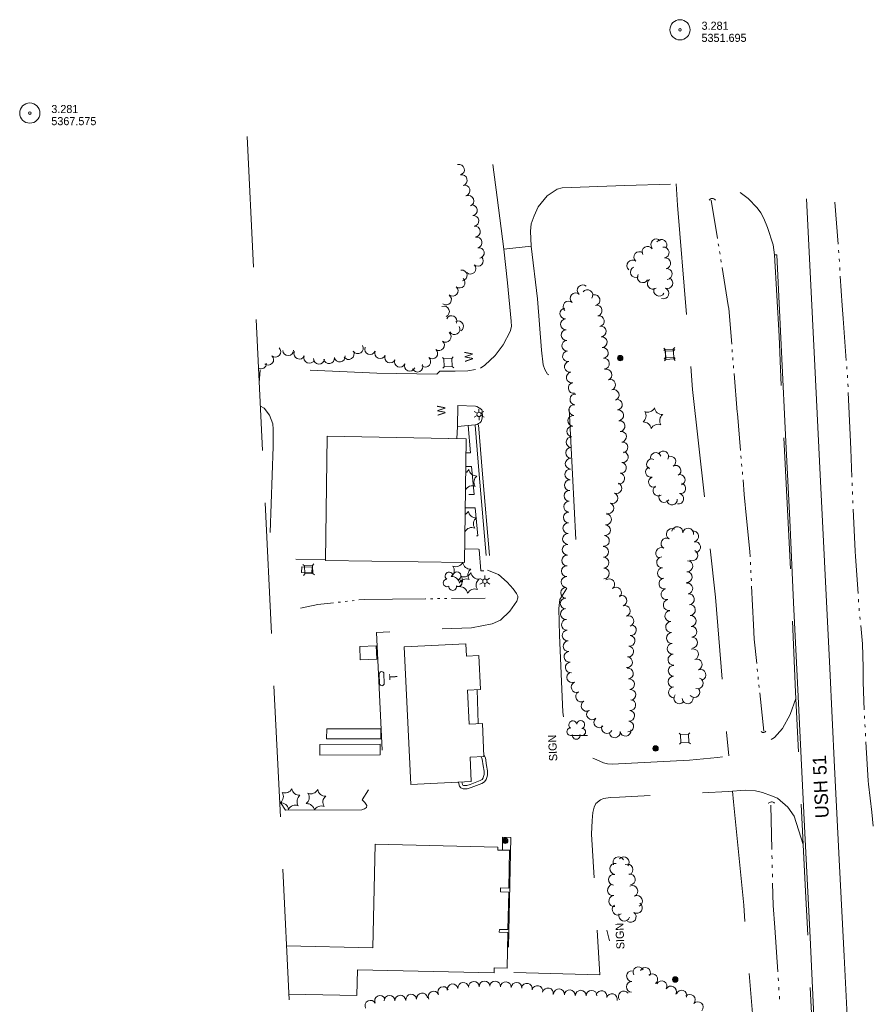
# Model space of a CAD drawing. Header units: feet. Extents: x 190882 to 192988, y 268925 to 270092.
# Tile 2 of 6: x 190882 to 191516, y 269361 to 270092. Entities that reach past the tile are written whole.
import ezdxf
from ezdxf.enums import TextEntityAlignment as Align

# ---------------------------------------------------------------- set-up
doc = ezdxf.new("R2010")
doc.units = ezdxf.units.FT
doc.header["$MEASUREMENT"] = 0
for name, pattern in [('DGN Style 3', [136.13208, 97.2372, -38.89488]), ('DGN Style 4', [155.676757, 77.78976, -38.89488, 0.097237, -38.89488]), ('DGN Style 5', [68.06604, 29.17116, -38.89488]), ('DGN Style 6', [184.945154, 0.097237, -38.89488, 68.06604, -38.89488, 0.097237, -38.89488])]:
    doc.linetypes.add(name, pattern=pattern)
for name, color, linetype, lineweight in [('E_BLD', 251, 'Continuous', 13), ('E_BLD_Name', 231, 'Continuous', 0), ('E_DWY', 3, 'DGN Style 3', 0), ('E_LAND_Vegetation', 20, 'Continuous', 0), ('E_MAP_Limits', 20, 'DGN Style 3', 0), ('E_MAP_PassPoints', 43, 'Continuous', 0), ('E_MISCPROP', 43, 'Continuous', 0), ('E_MISCPROP_HvyLine', 251, 'Continuous', 13), ('E_MISCPROP_Railing', 43, 'Continuous', 0), ('E_PATH_Sidewalk', 3, 'DGN Style 5', 0), ('E_RDWY', 43, 'Continuous', 13), ('E_RDWY_Gravel', 43, 'DGN Style 3', 13), ('E_RDWY_Name', 231, 'Continuous', 0), ('E_UTL_AboveGroundPipe', 43, 'DGN Style 4', 0), ('E_WTR', 251, 'DGN Style 6', 0)]:
    doc.layers.add(name, color=color, linetype=linetype, lineweight=lineweight)
doc.styles.add('Style-IGR_FONT_0', font='IGR_FONT_0.shx')

# ---------------------------------------------------------------- blocks, each defined once
blk = doc.blocks.new('PP')
at = {"layer": 'E_MAP_PassPoints', "color": 43, "linetype": 'Continuous', "lineweight": 0}
for radius in [7.5, 0.96]:
    blk.add_circle((0, 0), radius, dxfattribs=at)
blk = doc.blocks.new('PP_2')
at = {"layer": 'E_MAP_PassPoints', "color": 43, "linetype": 'Continuous', "lineweight": 0}
for radius in [7.5, 0.96]:
    blk.add_circle((0, 0), radius, dxfattribs=at)
blk = doc.blocks.new('PED')
at = {"layer": 'E_UTL_AboveGroundPipe', "color": 251, "linetype": 'Continuous', "lineweight": 13}
for p, q in [((-3.12, 2.9), (-4.17, 3.96)), ((2.88, 2.9), (3.94, 3.96)), ((-4.18, -4.16), (-3.12, -3.1)), ((3.95, -4.16), (2.88, -3.1))]:
    blk.add_line(p, q, dxfattribs=at)
at = {"layer": 'E_UTL_AboveGroundPipe', "color": 251, "linetype": 'Continuous', "lineweight": 13, "flags": 128}
blk.add_lwpolyline([(-3.12, -3.1), (2.88, -3.1), (2.88, 2.9), (-3.12, 2.9)], close=True, dxfattribs=at)
blk = doc.blocks.new('CULVRT')
at = {"layer": 'E_MISCPROP_Railing', "color": 43, "linetype": 'Continuous', "lineweight": 0}
blk.add_arc((2.36, 1.77), 2.94, 216.87907, 323.11863, dxfattribs=at)
blk = doc.blocks.new('CULVRT_1')
at = {"layer": 'E_MISCPROP_Railing', "color": 43, "linetype": 'Continuous', "lineweight": 0}
blk.add_arc((1.74, 1.3), 2.17, 216.87908, 323.11865, dxfattribs=at)
blk = doc.blocks.new('CULVRT_2')
at = {"layer": 'E_MISCPROP_Railing', "color": 43, "linetype": 'Continuous', "lineweight": 0}
blk.add_arc((2.3, 1.72), 2.87, 216.87963, 323.11919, dxfattribs=at)
blk = doc.blocks.new('POLE')
at = {"layer": 'E_MISCPROP', "color": 1, "linetype": 'Continuous', "lineweight": 0}
for centre, radius in [((-0.01, 0.02), 2.02), ((-0.01, 0.03), 1.52), ((0, -0.01), 1.01), ((0, 0), 0.502)]:
    blk.add_circle(centre, radius, dxfattribs=at)
blk = doc.blocks.new('SIGN_1')
at = {"layer": 'E_MISCPROP', "color": 1, "linetype": 'Continuous', "lineweight": 0, "style": 'Style-IGR_FONT_0'}
blk.add_text('SIGN', height=6, rotation=0.00011, dxfattribs=at).set_placement((-9.61, -0.01), align=Align.MIDDLE_LEFT)
blk = doc.blocks.new('SIGN')
at = {"layer": 'E_MISCPROP', "color": 1, "linetype": 'Continuous', "lineweight": 0, "style": 'Style-IGR_FONT_0'}
blk.add_text('SIGN', height=6, rotation=0.00011, dxfattribs=at).set_placement((-9.61, -0.01), align=Align.MIDDLE_LEFT)
blk = doc.blocks.new('LTP')
at = {"layer": 'E_MISCPROP', "color": 1, "linetype": 'Continuous', "lineweight": 0}
for p, q in [((-1.63, 0.07), (-4.24, 0.14)), ((-0.8, 1.43), (-2, 3.73)), ((0.9, 1.42), (2.27, 3.65)), ((-0.88, -1.42), (-2.24, -3.61)), ((0.76, -1.47), (2, -3.65)), ((1.64, -0.02), (4.16, -0.09))]:
    blk.add_line(p, q, dxfattribs=at)
blk.add_circle((0, 0), 1.64, dxfattribs=at)
blk = doc.blocks.new('POLE_1')
at = {"layer": 'E_MISCPROP', "color": 1, "linetype": 'Continuous', "lineweight": 0}
for centre, radius in [((-0.01, 0.02), 2.02), ((-0.01, 0.03), 1.52), ((0, -0.01), 1.01), ((0, 0), 0.502)]:
    blk.add_circle(centre, radius, dxfattribs=at)
blk = doc.blocks.new('PINEL_1')
at = {"layer": 'E_LAND_Vegetation', "color": 94, "linetype": 'Continuous', "lineweight": 0}
for centre, start, end in [((-8.14, 7.32), 275.21143, 0.97634), ((2.26, 10.71), 215.21143, 300.97634), ((-10.4, -3.39), 335.21143, 60.97634), ((10.41, 3.41), 155.21144, 240.97635), ((-2.25, -10.7), 35.21144, 120.97635), ((8.15, -7.3), 95.21144, 180.97635)]:
    blk.add_arc(centre, 5.72, start, end, dxfattribs=at)
blk = doc.blocks.new('PINEL_2')
at = {"layer": 'E_LAND_Vegetation', "color": 94, "linetype": 'Continuous', "lineweight": 0}
for centre, start, end in [((-8.14, 7.32), 275.21143, 0.97634), ((2.26, 10.71), 215.21143, 300.97634), ((-10.4, -3.39), 335.21143, 60.97634), ((10.41, 3.41), 155.21144, 240.97635), ((-2.25, -10.7), 35.21144, 120.97635), ((8.15, -7.3), 95.21144, 180.97635)]:
    blk.add_arc(centre, 5.72, start, end, dxfattribs=at)
blk = doc.blocks.new('TREE')
at = {"layer": 'E_LAND_Vegetation', "color": 94, "linetype": 'Continuous', "lineweight": 0}
for centre, radius, start, end in [((-4.47, 0.2), 2.78, 78.07167, 279.08272), ((-1.47, 4.28), 2.78, 1.39466, 209.16765), ((3.57, 2.42), 2.97, 278.42377, 139.65765), ((-2.01, -4.2), 2.61, 140.77982, 358.71243), ((3.46, -3.43), 2.97, 196.07459, 79.04786)]:
    blk.add_arc(centre, radius, start, end, dxfattribs=at)
blk = doc.blocks.new('TK5')
at = {"layer": 'E_BLD', "color": 230, "linetype": 'Continuous', "lineweight": 0}
for p, q in [((8.74, 1.85), (1.64, 1.85)), ((1.73, -1.64), (8.76, -1.65))]:
    blk.add_line(p, q, dxfattribs=at)
for centre, start, end in [((1.75, 0.11), 93.52442, 269.57174), ((8.73, 0.1), 270.70626, 89.95695)]:
    blk.add_arc(centre, 1.75, start, end, dxfattribs=at)
blk = doc.blocks.new('TA')
at = {"layer": 'E_BLD_Name', "color": 230, "linetype": 'Continuous', "lineweight": 0, "style": 'Style-IGR_FONT_0'}
blk.add_text('T', height=6, rotation=0.00011, dxfattribs=at).set_placement((-1.95, 0.22), align=Align.MIDDLE_LEFT)
blk = doc.blocks.new('PINEL_3')
at = {"layer": 'E_LAND_Vegetation', "color": 94, "linetype": 'Continuous', "lineweight": 0}
for centre, start, end in [((-8.14, 7.32), 275.21143, 0.97634), ((2.26, 10.71), 215.21143, 300.97634), ((-10.4, -3.39), 335.21143, 60.97634), ((10.41, 3.41), 155.21144, 240.97635), ((-2.25, -10.7), 35.21144, 120.97635), ((8.15, -7.3), 95.21144, 180.97635)]:
    blk.add_arc(centre, 5.72, start, end, dxfattribs=at)
blk = doc.blocks.new('TREE_1')
at = {"layer": 'E_LAND_Vegetation', "color": 94, "linetype": 'Continuous', "lineweight": 0}
for centre, radius, start, end in [((-4.47, 0.2), 2.78, 78.07167, 279.08272), ((-1.47, 4.28), 2.78, 1.39466, 209.16765), ((3.57, 2.42), 2.97, 278.42377, 139.65765), ((-2.01, -4.2), 2.61, 140.77982, 358.71242), ((3.46, -3.43), 2.97, 196.07459, 79.04785)]:
    blk.add_arc(centre, radius, start, end, dxfattribs=at)
blk = doc.blocks.new('WAL')
at = {"layer": 'E_MISCPROP_Railing', "color": 43, "linetype": 'Continuous', "lineweight": 0, "style": 'Style-IGR_FONT_0'}
blk.add_text('W', height=6, rotation=359.99994, dxfattribs=at).set_placement((-2.27, -0.34), align=Align.MIDDLE_LEFT)

msp = doc.modelspace()

# ---------------------------------------------------------------- linework, layer by layer
at = {"layer": 'E_DWY', "color": 2, "linetype": 'DGN Style 3', "lineweight": 0, "flags": 128}
for points in [[(191369.16, 269970.33), (191370.19, 269954.4), (191381.45, 269817.64), (191398.51, 269663.51), (191406.72, 269563.17), (191408.47, 269545.7)], [(191241.17, 269921.92), (191243.93, 269896.9), (191246.75, 269868.31), (191246.81, 269864.39), (191245.96, 269860.65), (191240.68, 269850.66), (191234.75, 269842.78), (191227.2, 269835.72), (191223.29, 269832.97), (191220.06, 269832.49)], [(191261.48, 269924.04), (191266.15, 269884.91), (191269.17, 269846.7), (191270.53, 269835.99), (191271.59, 269832.34), (191273.75, 269829.07), (191276.3, 269827.16), (191288.5, 269827.8), (191296.06, 269680.56), (191290, 269673.12), (191286.42, 269667.69), (191282.87, 269661.81), (191282.16, 269654.94), (191282.46, 269635.33), (191285.08, 269578.03), (191285.9, 269572.12), (191286.88, 269567.57), (191289.21, 269562.96), (191294.37, 269555.22), (191299.21, 269549.83), (191305.48, 269544.94), (191310.4, 269542.58), (191315.21, 269540.44), (191318.16, 269539.67), (191321.75, 269539.49), (191379.26, 269542.46), (191399.92, 269544.48), (191411.29, 269546.1), (191423.85, 269548.56), (191432.52, 269552.97), (191442.33, 269559.34), (191448.33, 269565.89), (191453.92, 269576.34), (191458.15, 269588.19)], [(191193.59, 269831.16), (191191.39, 269828.99), (191146.84, 269829.74), (191083.68, 269832.69), (191060.2, 269833.68), (191059.51, 269822.51)], [(191060.35, 269805.19), (191063.2, 269803.76), (191067.12, 269798.66), (191069.65, 269792.04), (191069.94, 269788.13), (191069.82, 269775.34), (191066.95, 269692.34), (191108.62, 269691.03)], [(191206.83, 269790.14), (191206.34, 269781.1)], [(191219.9, 269791.16), (191222.79, 269754.62), (191228.94, 269683.34)], [(191222.39, 269791.36), (191225.28, 269754.82), (191231.43, 269683.55)], [(191229.04, 269683.35), (191237.26, 269680.17), (191243.79, 269674.63), (191248.15, 269669.66), (191250.55, 269666.06), (191251.53, 269664.2), (191251.59, 269662.86), (191250.91, 269660.58), (191245.63, 269652.95), (191238.86, 269646.26), (191232.48, 269643.52), (191217.13, 269640.6), (191184.55, 269639.4), (191146.74, 269637.19), (191152.12, 269524.5), (191142.95, 269524.09), (191135.92, 269512.91), (191138.03, 269510.87), (191139.47, 269508.69), (191139.2, 269507.22), (191137.79, 269506.15), (191135.68, 269505.61), (191078.95, 269505.26), (191075.23, 269510.92), (191074.63, 269511.97)], [(191221.3, 269594.8), (191222.1, 269569.56)], [(191226.39, 269546.28), (191227.62, 269544.02), (191228.4, 269538.52), (191229.05, 269534.4), (191229.05, 269531.39), (191228.61, 269529.49), (191227.98, 269527.99), (191226.87, 269526.31), (191224.79, 269524.99), (191216.87, 269522), (191213.94, 269521.21), (191212.25, 269521.21), (191210.96, 269521.23), (191209.21, 269521.78), (191208.24, 269523.1), (191207.71, 269524.83), (191207.61, 269526.14)], [(191224.29, 269544.92), (191225.21, 269543.22), (191225.93, 269538.15), (191226.55, 269534.2), (191226.55, 269531.68), (191226.22, 269530.26), (191225.76, 269529.18), (191225.08, 269528.14), (191223.66, 269527.23), (191216.11, 269524.38), (191213.61, 269523.71), (191212.27, 269523.71), (191211.37, 269523.72), (191210.74, 269523.92), (191210.5, 269524.25), (191210.18, 269525.3), (191210.11, 269526.26)], [(191463.58, 269479.76), (191457, 269500.89), (191452.11, 269507.52), (191444.54, 269514.14), (191439.98, 269515.84), (191433.36, 269518.36), (191428.14, 269519.7), (191420.5, 269520.15), (191407.98, 269519.26), (191364.24, 269516.79), (191327.08, 269515.05), (191320.48, 269514.76), (191315.36, 269513.98), (191312.93, 269512.97), (191309.58, 269510.25), (191308.24, 269507.5), (191307.29, 269503.64), (191306.88, 269497.57), (191306.42, 269487.57), (191308.52, 269449.76), (191310.73, 269412.06), (191312.56, 269383.1), (191244.34, 269384.78)], [(191411.21, 269519.49), (191411.79, 269511.36), (191419.41, 269434.65), (191426.68, 269345.37), (191427.06, 269323.36)], [(191240.21, 269475.59), (191240.23, 269485.13), (191246.45, 269485.07), (191244.34, 269384.78)]]:
    msp.add_lwpolyline(points, dxfattribs=at)
at = {"layer": 'E_LAND_Vegetation', "color": 94, "linetype": 'Continuous', "lineweight": 0}
for centre, radius, start, end in [((191207.94, 269980.77), 3.99, 284.91424, 104.89892), ((191209.99, 269973.05), 3.99, 284.91424, 104.89892), ((191212.05, 269965.34), 3.99, 284.91424, 104.89892), ((191214.91, 269957.61), 3.99, 292.20333, 112.18801), ((191217.55, 269950.65), 3.99, 278.0317, 98.01638), ((191218.66, 269942.74), 3.99, 278.0317, 98.01638), ((191219.77, 269934.83), 3.99, 278.0317, 98.01638), ((191221.02, 269926.82), 3.99, 281.55302, 101.5377), ((191354.44, 269925.32), 4.04, 41.26785, 221.25252), ((191358.33, 269924.97), 4.04, 326.63457, 146.61925), ((191222.61, 269918.99), 3.99, 281.55302, 101.5377), ((191347.99, 269919.87), 4.04, 31.25026, 211.23494), ((191359.95, 269919.29), 4.04, 278.50258, 98.48726), ((191221.93, 269913.1), 3.99, 226.58671, 46.57138), ((191336.69, 269909.67), 4.04, 50.67013, 230.65481), ((191341.81, 269915.92), 4.04, 50.67013, 230.65481), ((191361.14, 269911.3), 4.04, 278.50258, 98.48726), ((191209.95, 269902.32), 3.99, 278.59463, 98.57931), ((191216.44, 269907.3), 3.99, 226.58671, 46.57138), ((191339.28, 269904.81), 4.04, 115.98674, 295.97142), ((191362.19, 269903.36), 4.04, 276.53385, 96.51853), ((191208.39, 269896.97), 3.99, 230.09961, 50.08428), ((191344.48, 269900.99), 4.04, 152.25466, 332.23934), ((191351.95, 269896.15), 4.04, 126.67189, 306.65657), ((191362.71, 269896.55), 4.04, 249.45304, 69.43772), ((191203.27, 269890.85), 3.99, 230.09961, 50.08428), ((191299.81, 269891.26), 4, 48.55544, 228.54012), ((191303.31, 269887.68), 4, 323.85334, 143.83802), ((191356.57, 269891), 4.04, 154.16057, 334.14525), ((191359.87, 269888.98), 4.04, 249.45304, 69.43772), ((191198.31, 269884.38), 3.99, 234.77152, 54.75619), ((191294.52, 269885.27), 4, 48.55544, 228.54012), ((191308.61, 269884.01), 4, 281.63895, 101.62363), ((191196.79, 269875.48), 3.99, 292.36708, 112.35176), ((191286.83, 269873.99), 4, 93.61682, 273.60149), ((191289.23, 269879.27), 4, 48.55544, 228.54012), ((191310.22, 269876.18), 4, 281.63895, 101.62363), ((191202.4, 269868.44), 3.99, 335.21434, 155.19902), ((191287.33, 269866.01), 4, 93.61682, 273.60149), ((191311.83, 269868.35), 4, 281.63895, 101.62363), ((191204.57, 269862.35), 3.99, 210.58802, 30.5727), ((191207.32, 269864.6), 3.99, 297.53009, 117.51477), ((191313.15, 269860.68), 4, 275.90494, 95.88962), ((191198.06, 269856.71), 3.99, 231.55027, 51.53494), ((191287.83, 269858.03), 4, 93.61682, 273.60149), ((191313.97, 269852.73), 4, 275.90494, 95.88962), ((191071.55, 269845.69), 3.99, 228.02579, 48.01047), ((191132.74, 269848.16), 3.99, 212.44572, 32.4304), ((191141.86, 269847.53), 3.99, 159.06888, 339.05356), ((191193.1, 269850.46), 3.99, 231.55027, 51.53494), ((191288.34, 269850.05), 4, 93.61682, 273.60149), ((191314.79, 269844.77), 4, 275.90494, 95.88962), ((191066.21, 269839.75), 3.99, 228.02579, 48.01047), ((191080.96, 269846.77), 3.99, 181.83237, 1.81705), ((191089.32, 269844.18), 3.99, 157.08689, 337.07156), ((191096.68, 269841.07), 3.99, 157.08689, 337.07156), ((191103.91, 269840.44), 3.99, 176.17417, 356.15885), ((191111.38, 269840.77), 3.99, 188.77357, 8.75825), ((191119.28, 269841.99), 3.99, 188.77357, 8.75825), ((191126, 269843.88), 3.99, 212.44573, 32.4304), ((191149.34, 269844.51), 3.99, 156.66434, 336.64902), ((191156.68, 269841.34), 3.99, 156.66434, 336.64902), ((191182.88, 269838.26), 3.99, 229.91186, 49.89654), ((191188.03, 269844.37), 3.99, 229.91186, 49.89654), ((191288.85, 269842.31), 4, 100.2697, 280.25438), ((191315.61, 269836.82), 4, 275.90494, 95.88962), ((191060.82, 269836.96), 3.99, 242.56973, 0.15818), ((191164.01, 269838.18), 3.99, 156.66434, 336.64902), ((191171.36, 269835.17), 3.99, 157.81379, 337.79847), ((191177.06, 269834.59), 3.99, 204.31322, 24.29789), ((191290.27, 269834.44), 4, 100.2697, 280.25438), ((191291.69, 269826.58), 4, 100.2697, 280.25438), ((191317.53, 269828.61), 4, 289.32591, 109.31059), ((191293.12, 269818.71), 4, 100.2697, 280.25438), ((191320.18, 269821.07), 4, 289.32591, 109.31059), ((191294.37, 269810.26), 4, 84.48391, 264.46859), ((191322.82, 269813.52), 4, 289.32591, 109.31059), ((191293.6, 269802.3), 4, 84.48391, 264.46859), ((191325.2, 269806.36), 4, 277.38826, 97.37294), ((191292.83, 269794.34), 4, 84.48391, 264.46859), ((191326.23, 269798.43), 4, 277.38826, 97.37294), ((191292.06, 269786.38), 4, 84.48391, 264.46859), ((191327.25, 269790.5), 4, 277.38826, 97.37294), ((191291.59, 269778.52), 4, 87.55478, 267.53946), ((191328.28, 269782.57), 4, 277.38826, 97.37294), ((191329.31, 269774.64), 4, 277.38826, 97.37294), ((191291.25, 269770.53), 4, 87.55478, 267.53946), ((191329.59, 269767.34), 4, 260.46227, 80.44695), ((191354.06, 269766.94), 3.89, 16.35951, 196.34419), ((191359.73, 269767.95), 3.89, 329.04863, 149.03331), ((191365.08, 269764.13), 3.89, 299.07864, 119.06332), ((191290.9, 269762.54), 4, 87.55478, 267.53946), ((191328.27, 269759.46), 4, 260.46227, 80.44695), ((191350.38, 269756.34), 3.89, 107.23459, 287.21927), ((191351.14, 269762.17), 3.89, 66.22442, 246.2091), ((191368.86, 269757.33), 3.89, 299.07864, 119.06332), ((191210.04, 269760.82), 5.72, 300.19888, 333.68729), ((191220.84, 269759.08), 5.72, 187.92238, 273.68729), ((191224.73, 269748.85), 5.72, 127.92238, 213.68729), ((191290.58, 269754.57), 4, 87.98507, 267.96975), ((191326.94, 269751.58), 4, 260.46227, 80.44695), ((191371.94, 269750.56), 3.89, 289.92069, 109.90537), ((191217.81, 269740.37), 5.72, 67.92237, 152.53052), ((191290.3, 269746.58), 4, 87.98507, 267.96975), ((191324.82, 269744.37), 4, 248.49505, 68.47973), ((191352.68, 269748.91), 3.89, 107.23459, 287.21927), ((191355.99, 269742.52), 3.89, 122.17955, 302.16423), ((191372.47, 269744.19), 3.89, 258.71279, 78.69746), ((191290.01, 269738.59), 4, 87.98507, 267.96975), ((191321.88, 269736.93), 4, 248.49505, 68.47973), ((191360.34, 269737.64), 3.89, 151.27084, 331.25552), ((191370.94, 269736.55), 3.89, 258.71279, 78.69746), ((191289.73, 269730.6), 4, 87.98507, 267.96975), ((191318.95, 269729.49), 4, 248.49505, 68.47973), ((191366.18, 269735.73), 3.89, 188.374, 8.35868), ((191209.71, 269729.86), 5.72, 298.75416, 333.68729), ((191220.51, 269728.11), 5.72, 187.92238, 273.68729), ((191289.45, 269722.61), 4, 87.98507, 267.96975), ((191317.19, 269721.18), 4, 264.28161, 84.26629), ((191224.4, 269717.88), 5.72, 127.92238, 213.68729), ((191289.17, 269714.62), 4, 87.98507, 267.96975), ((191316.39, 269713.22), 4, 264.28161, 84.26629), ((191206.68, 269711.15), 5.72, 7.92237, 11.94992), ((191217.49, 269709.4), 5.72, 67.92237, 153.68728), ((191288.89, 269706.63), 4, 87.98507, 267.96975), ((191315.59, 269705.27), 4, 264.28161, 84.26629), ((191366.02, 269710.34), 4.05, 60.94783, 240.9325), ((191370.1, 269711.74), 4.05, 351.91641, 171.90109), ((191378.12, 269710.6), 4.05, 351.91641, 171.90109), ((191381.84, 269708.57), 4.05, 280.10797, 100.09264), ((191288.6, 269698.64), 4, 87.98507, 267.96975), ((191362.08, 269703.26), 4.05, 60.94783, 240.9325), ((191383.26, 269700.59), 4.05, 280.10797, 100.09264), ((191288.32, 269690.65), 4, 87.98507, 267.96975), ((191315.07, 269697.03), 4, 271.57416, 91.55884), ((191358.14, 269696.17), 4.05, 60.94783, 240.9325), ((191381.24, 269694.51), 4.05, 242.71062, 62.69529), ((191205.55, 269691.72), 5.72, 247.92238, 333.46609), ((191216.35, 269689.97), 5.72, 188.13908, 273.68729), ((191315.29, 269689.04), 4, 271.57416, 91.55884), ((191358.84, 269689.33), 4.05, 94.45636, 274.44104), ((191377.51, 269686.4), 4.05, 266.69711, 86.68178), ((191198.64, 269683.24), 5.72, 307.92237, 33.68728), ((191220.24, 269679.74), 5.72, 127.92238, 213.68729), ((191288.04, 269682.66), 4, 87.98507, 267.96975), ((191315.51, 269681.05), 4, 271.57416, 91.55884), ((191359.46, 269681.25), 4.05, 94.45636, 274.44104), ((191377.04, 269678.3), 4.05, 266.69711, 86.68178), ((191202.52, 269673.01), 5.72, 7.92237, 93.68728), ((191213.32, 269671.26), 5.72, 67.92237, 153.68728), ((191287.76, 269674.66), 4, 87.98507, 267.96975), ((191319.58, 269673.05), 4, 308.39606, 128.38074), ((191360.56, 269673.49), 4.05, 101.50066, 281.48534), ((191377.51, 269669.83), 4.05, 278.18611, 98.17079), ((191287.47, 269666.67), 4, 87.98507, 267.96975), ((191324.55, 269666.78), 4, 308.39606, 128.38074), ((191362.17, 269665.55), 4.05, 101.50066, 281.48534), ((191378.67, 269661.8), 4.05, 278.18611, 98.17079), ((191287.19, 269658.68), 4, 87.98507, 267.96975), ((191328.51, 269660.78), 4, 288.99297, 108.97765), ((191363.79, 269657.61), 4.05, 101.50066, 281.48534), ((191379.44, 269653.9), 4.05, 273.93438, 93.91906), ((191287.36, 269650.94), 4, 94.50191, 274.48659), ((191331.11, 269653.22), 4, 288.99297, 108.97765), ((191364.92, 269649.32), 4.05, 94.10881, 274.09348), ((191287.99, 269642.97), 4, 94.50191, 274.48659), ((191333.72, 269645.65), 4, 288.99297, 108.97765), ((191365.5, 269641.24), 4.05, 94.10881, 274.09348), ((191379.99, 269645.81), 4.05, 273.93438, 93.91906), ((191288.61, 269635), 4, 94.50191, 274.48659), ((191335.62, 269638.97), 4, 263.05061, 83.03529), ((191366.08, 269633.15), 4.05, 94.10881, 274.09348), ((191380.55, 269637.73), 4.05, 273.93438, 93.91906), ((191289.24, 269627.03), 4, 94.50191, 274.48659), ((191334.66, 269631.03), 4, 263.05061, 83.03529), ((191366.66, 269625.07), 4.05, 94.10881, 274.09348), ((191381.1, 269629.65), 4.05, 273.77048, 93.75516), ((191290.01, 269619.16), 4, 96.96546, 276.95014), ((191333.69, 269623.09), 4, 263.05061, 83.03529), ((191381.76, 269620.98), 4.05, 289.88934, 109.87402), ((191290.98, 269611.23), 4, 96.96546, 276.95014), ((191332.72, 269615.16), 4, 263.05061, 83.03529), ((191367.24, 269616.99), 4.05, 94.10881, 274.09348), ((191384.52, 269613.36), 4.05, 289.88934, 109.87402), ((191292.05, 269603.95), 4, 113.81322, 293.7979), ((191333.35, 269606.72), 4, 276.74264, 96.72732), ((191367.44, 269608.7), 4.05, 88.9681, 268.95277), ((191387.27, 269605.73), 4.05, 289.88934, 109.87402), ((191295.28, 269596.64), 4, 113.81322, 293.7979), ((191334.29, 269598.78), 4, 276.74264, 96.72732), ((191367.29, 269600.6), 4.05, 88.9681, 268.95277), ((191385.25, 269599.52), 4.05, 250.54708, 70.53175), ((191298.67, 269589.68), 4, 120.40909, 300.39377), ((191335.23, 269590.84), 4, 276.74264, 96.72732), ((191367.67, 269592.69), 4.05, 94.03926, 274.02394), ((191382.8, 269593.01), 4.05, 221.17667, 41.16135), ((191302.72, 269582.78), 4, 120.40909, 300.39377), ((191335.14, 269583.32), 4, 264.66801, 84.65268), ((191371.56, 269588.27), 4.05, 141.32593, 321.31061), ((191377.86, 269588.38), 4.05, 184.33629, 4.32097), ((191306.75, 269576.42), 4, 132.32175, 312.30643), ((191334.39, 269575.36), 4, 264.66801, 84.65268), ((191312.14, 269570.51), 4, 132.32175, 312.30643), ((191333.65, 269567.4), 4, 264.66801, 84.65268), ((191317.86, 269566.2), 4, 152.02253, 332.00721), ((191323.7, 269563.06), 4, 188.37951, 8.36419), ((191331.61, 269564.23), 4, 188.37951, 8.36419), ((191326.43, 269466.5), 4.1, 27.56869, 207.55337), ((191330.25, 269466.57), 4.1, 318.95391, 138.93859), ((191324.1, 269461.71), 4.1, 83.1045, 263.08918), ((191333.04, 269461.16), 4.1, 293.30332, 113.288), ((191323.11, 269453.56), 4.1, 83.1045, 263.08918), ((191334.71, 269453.79), 4.1, 277.60566, 97.59034), ((191322.33, 269445.93), 4.1, 96.9112, 276.89588), ((191336.63, 269445.22), 4.1, 295.03299, 115.01767), ((191323.31, 269437.78), 4.1, 96.9112, 276.89588), ((191340.1, 269437.79), 4.1, 295.03299, 115.01767), ((191325.86, 269431.47), 4.1, 127.12574, 307.11041), ((191340.04, 269432.79), 4.1, 235.36804, 55.35272), ((191330.66, 269427.04), 4.1, 163.39847, 343.38315), ((191335.38, 269426.04), 4.1, 235.36804, 55.35272), ((191341.18, 269384.88), 4, 28.79119, 208.77587), ((191346.17, 269384.42), 4, 331.12312, 151.10779), ((191336.45, 269382.06), 4, 88.42932, 268.41399), ((191351.46, 269379.7), 4, 309.72256, 129.70724), ((191196.23, 269370.24), 4, 25.57579, 205.56047), ((191203.2, 269372.27), 4, 7.63743, 187.6221), ((191211.13, 269373.33), 4, 7.63743, 187.6221), ((191218.92, 269374.04), 4, 2.51425, 182.49893), ((191226.92, 269374.39), 4, 2.51425, 182.49893), ((191234.7, 269374.31), 4, 356.75622, 176.74089), ((191242.7, 269373.85), 4, 356.75622, 176.74089), ((191250.69, 269373.4), 4, 356.75622, 176.74089), ((191258.32, 269372.75), 4, 347.60552, 167.5902), ((191266.14, 269371.03), 4, 347.60552, 167.5902), ((191273.96, 269369.31), 4, 347.60552, 167.5902), ((191282.22, 269368.58), 4, 355.38959, 175.37427), ((191336.23, 269374.06), 4, 88.42932, 268.41399), ((191358.4, 269374.52), 4, 331.19991, 151.18459), ((191365.42, 269370.66), 4, 331.19991, 151.18459), ((191149.26, 269363.71), 4, 27.14014, 207.12481), ((191156.29, 269363.77), 4, 0.68976, 180.67444), ((191164.29, 269363.86), 4, 0.68976, 180.67444), ((191172.48, 269364.6), 4, 6.68338, 186.66806), ((191180.43, 269365.53), 4, 6.68338, 186.66806), ((191189.01, 269366.79), 4, 25.57579, 205.56047), ((191290.2, 269367.93), 4, 355.38959, 175.37427), ((191298.35, 269367.55), 4, 359.44648, 179.43116), ((191306.35, 269367.48), 4, 359.44648, 179.43116), ((191313.77, 269367.21), 4, 344.23638, 164.22105), ((191321.48, 269365.03), 4, 344.23638, 164.22105), ((191330.32, 269366.93), 4, 38.04895, 218.03363), ((191373.22, 269367.61), 4, 342.32176, 162.30643), ((191379.42, 269364.49), 4, 317.51229, 137.49697), ((191142.13, 269360.06), 4, 27.14014, 207.12481), ((191385.32, 269359.08), 4, 317.51229, 137.49697)]:
    msp.add_arc(centre, radius, start, end, dxfattribs=at)
at = {"layer": 'E_MAP_Limits', "color": 3, "linetype": 'DGN Style 3', "lineweight": 0, "flags": 128}
msp.add_lwpolyline([(191050.6, 270005.45), (191093.58, 269122.85)], dxfattribs=at)
at = {"layer": 'E_MISCPROP', "color": 1, "linetype": 'Continuous', "lineweight": 0}
for p, q in [((191303.31, 269560.78), (191292.33, 269560.64)), ((191319.75, 269408.27), (191317.83, 269416.15))]:
    msp.add_line(p, q, dxfattribs=at)
at = {"layer": 'E_MISCPROP_HvyLine', "color": 230, "linetype": 'Continuous', "lineweight": 13, "flags": 128}
for points in [[(191109.96, 269782.89), (191108.61, 269690.65), (191211.95, 269689.14), (191213.29, 269781), (191200.31, 269781.18), (191200.08, 269781.19)], [(191167.26, 269626.6), (191172.18, 269524.44), (191217.05, 269526.6), (191216.19, 269544.53), (191226.45, 269545.02), (191225.26, 269569.71), (191215.53, 269569.24), (191214.31, 269594.46), (191223.82, 269594.92), (191222.61, 269620.17), (191213.43, 269619.72), (191212.99, 269628.81)], [(191146.49, 269627.27), (191134.15, 269626.84), (191134.49, 269616.87), (191146.83, 269617.3)], [(191149.86, 269565.62), (191109.61, 269565.77), (191109.58, 269558.36), (191149.83, 269558.22)], [(191149.34, 269554.39), (191104.57, 269554.1), (191104.62, 269546.15), (191149.39, 269546.44)]]:
    msp.add_lwpolyline(points, close=True, dxfattribs=at)
msp.add_lwpolyline([(191081.61, 269368.76), (191131.95, 269367.58), (191132.4, 269386.78), (191234, 269384.41), (191234.09, 269388.28), (191243.65, 269388.06), (191244.27, 269414.43), (191237.86, 269414.58), (191237.92, 269416.74), (191244.28, 269416.59), (191244.94, 269444.49), (191238.69, 269444.64), (191238.75, 269447.51), (191244.85, 269447.36), (191245.5, 269475.47), (191239.72, 269475.61), (191236.76, 269475.68), (191236.82, 269477.92), (191145.73, 269480.05), (191143.93, 269403.14), (191079.86, 269404.64)], dxfattribs=at)
at = {"layer": 'E_MISCPROP_Railing', "color": 43, "linetype": 'Continuous', "lineweight": 13, "flags": 128}
for points in [[(191220.06, 269832.49), (191214.39, 269831.35), (191205.09, 269831.11), (191195.61, 269831.25), (191193.59, 269831.16)], [(191206.83, 269790.14), (191219.95, 269791.44), (191221.39, 269791.73), (191222.49, 269792.28), (191223.41, 269792.94), (191224.27, 269793.93), (191224.88, 269795.36), (191225.27, 269797.96), (191225.22, 269800.42), (191225.1, 269801.71), (191224.84, 269802.53), (191223.45, 269803.65), (191222.3, 269804.33), (191221.14, 269805.06), (191220.12, 269805.3), (191207.1, 269805.68)], [(191207.1, 269805.68), (191206.83, 269790.14)]]:
    msp.add_lwpolyline(points, dxfattribs=at)
at = {"layer": 'E_PATH_Sidewalk', "color": 2, "linetype": 'DGN Style 5', "lineweight": 0, "flags": 128}
for points in [[(191214.78, 269790.84), (191216.45, 269770.51), (191213.13, 269770.48)], [(191212.99, 269760.56), (191217.22, 269760.56), (191219.26, 269739.68), (191212.68, 269739.58)], [(191212.54, 269729.8), (191219.86, 269729.78), (191219.98, 269729.73), (191221.78, 269708.89), (191212.24, 269708.87)], [(191212.09, 269699.21), (191222.5, 269699), (191222.78, 269698.9), (191224.04, 269682.86), (191228.94, 269683.34)], [(191246.26, 269475.64), (191244.24, 269475.55)]]:
    msp.add_lwpolyline(points, dxfattribs=at)
msp.add_lwpolyline([(191098.63, 269681.52), (191090.97, 269681.74), (191091.09, 269685.95), (191098.76, 269685.73)], close=True, dxfattribs=at)
at = {"layer": 'E_RDWY', "color": 30, "linetype": 'Continuous', "lineweight": 13, "flags": 128}
for points in [[(191365.1, 269970.16), (191331.17, 269969.03), (191284.66, 269967.22), (191280.77, 269966.26), (191273.52, 269961.52), (191266.82, 269953.32), (191263.87, 269946.46), (191261.6, 269940.53), (191261, 269935.18), (191261.48, 269924.04), (191241.17, 269921.92), (191236.29, 269960.22), (191233.03, 269984.78)], [(191416.77, 269963.93), (191422.64, 269959.3), (191429.5, 269952.42), (191432.07, 269948.89), (191434.45, 269944.51), (191437.09, 269937.84), (191441.19, 269924.95), (191442.35, 269917.6), (191443.92, 269917.67), (191447.47, 269845.61), (191450.84, 269778.81), (191453.6, 269720.78), (191456.51, 269659.4), (191459.46, 269599.81), (191464.63, 269493.17), (191468.8, 269410.71), (191472.35, 269336.12), (191475.72, 269266.68), (191479.65, 269192.28), (191483.41, 269115.35), (191485.61, 269069.13), (191486.21, 269057.89)], [(191466.19, 269959.26), (191468.87, 269904.92), (191472.26, 269835.21), (191475.64, 269764.43), (191479.57, 269689.91), (191483.32, 269610.57), (191486.92, 269537.33), (191490.48, 269463.81), (191493.97, 269396.79), (191497.61, 269327.71), (191501.15, 269254.58), (191504.9, 269179.1), (191508.2, 269113.98), (191510.84, 269054.89)]]:
    msp.add_lwpolyline(points, dxfattribs=at)
at = {"layer": 'E_RDWY_Gravel', "color": 30, "linetype": 'DGN Style 3', "lineweight": 13, "flags": 128}
msp.add_lwpolyline([(191442.35, 269917.6), (191445.72, 269857.33), (191448.38, 269797.79), (191454.31, 269680.24), (191457.91, 269592.99), (191465.07, 269449.87), (191468.83, 269375.41), (191473.57, 269267.29), (191479.58, 269155.52), (191484.93, 269058.92)], dxfattribs=at)
at = {"layer": 'E_WTR', "color": 150, "linetype": 'Continuous', "lineweight": 0, "flags": 128}
for points in [[(191395.37, 269958.17), (191399.94, 269929.79)], [(191487.19, 269956.78), (191489.55, 269925.48)], [(191400.57, 269925.88), (191400.89, 269923.92)], [(191489.88, 269921.16), (191490.04, 269919)], [(191401.51, 269920.01), (191401.83, 269918.05)], [(191402.46, 269914.14), (191402.78, 269912.18)], [(191490.34, 269914.69), (191490.48, 269912.53)], [(191403.41, 269908.27), (191407.98, 269879.89)], [(191490.76, 269908.21), (191490.9, 269906.05)], [(191491.19, 269901.73), (191492.6, 269880.07), (191493.31, 269870.41)], [(191407.98, 269879.89), (191408.31, 269877.83), (191410.48, 269851.26)], [(191493.31, 269870.41), (191495.64, 269839.11)], [(191410.8, 269847.3), (191410.97, 269845.33)], [(191411.29, 269841.38), (191411.45, 269839.4)], [(191411.77, 269835.45), (191411.94, 269833.47)], [(191495.96, 269834.79), (191496.12, 269832.63)], [(191412.26, 269829.52), (191414.6, 269800.87)], [(191496.44, 269828.32), (191496.6, 269826.16)], [(191496.82, 269821.84), (191496.92, 269819.67)], [(191497.1, 269815.35), (191498.44, 269783.99)], [(191414.6, 269800.87), (191414.7, 269799.67), (191417.06, 269772.23)], [(191498.44, 269783.99), (191498.89, 269773.31), (191499.71, 269752.62)], [(191417.39, 269768.28), (191417.56, 269766.3)], [(191417.9, 269762.35), (191418.07, 269760.38)], [(191418.41, 269756.43), (191418.58, 269754.45)], [(191418.92, 269750.5), (191419.85, 269739.73), (191421.62, 269721.89)], [(191499.89, 269748.3), (191499.97, 269746.14)], [(191500.14, 269741.81), (191500.23, 269739.65)], [(191500.4, 269735.32), (191500.49, 269733.16)], [(191500.7, 269728.83), (191502.3, 269697.49)], [(191421.62, 269721.89), (191424.06, 269697.36), (191424.25, 269693.26)], [(191502.3, 269697.49), (191502.49, 269693.62), (191504.36, 269666.17)], [(191424.44, 269689.3), (191424.54, 269687.32)], [(191424.73, 269683.36), (191424.83, 269681.38)], [(191425.01, 269677.42), (191425.11, 269675.44)], [(191425.3, 269671.48), (191426.68, 269642.77)], [(191114.78, 269659.25), (191102.97, 269657.93), (191090.2, 269655.19)], [(191119.9, 269659.82), (191118.19, 269659.63)], [(191125.02, 269660.39), (191123.31, 269660.2)], [(191130.14, 269660.97), (191128.43, 269660.77)], [(191158.46, 269662), (191137.68, 269661.81), (191133.55, 269661.35)], [(191183.39, 269662.23), (191183.08, 269662.22), (191158.46, 269662)], [(191188.55, 269662.28), (191186.83, 269662.26)], [(191193.72, 269662.34), (191192, 269662.32)], [(191198.89, 269662.4), (191197.16, 269662.38)], [(191227.3, 269662.7), (191202.33, 269662.43)], [(191504.65, 269661.85), (191504.79, 269659.69)], [(191505.09, 269655.37), (191505.19, 269653.88), (191505.26, 269653.21)], [(191505.71, 269648.9), (191505.93, 269646.75)], [(191426.68, 269642.77), (191427.19, 269632.23), (191429.06, 269614.14)], [(191506.38, 269642.45), (191507.79, 269628.87), (191508.08, 269611.13)], [(191429.47, 269610.19), (191429.68, 269608.22)], [(191508.08, 269611.13), (191508.26, 269600.41), (191508.97, 269579.76)], [(191430.08, 269604.28), (191430.29, 269602.3)], [(191430.7, 269598.36), (191430.9, 269596.39)], [(191431.31, 269592.45), (191434.27, 269563.85)], [(191509.14, 269575.44), (191509.26, 269573.27)], [(191509.5, 269568.95), (191509.62, 269566.79)], [(191509.87, 269562.47), (191509.99, 269560.31)], [(191510.23, 269555.98), (191511.85, 269527.17), (191512.14, 269524.66)], [(191512.14, 269524.66), (191514.5, 269503.85), (191515.72, 269493.48)], [(191439.53, 269509.04), (191440.33, 269476.09)], [(191440.44, 269471.54), (191440.49, 269469.27)], [(191440.6, 269464.73), (191440.66, 269462.45)], [(191440.77, 269457.91), (191440.82, 269455.63)], [(191440.93, 269451.09), (191441.33, 269434.6), (191442.46, 269418.17)], [(191442.46, 269418.17), (191444.7, 269385.28)], [(191445.01, 269380.75), (191445.17, 269378.48)], [(191445.48, 269373.94), (191445.64, 269371.67)], [(191445.95, 269367.14), (191446.1, 269364.87)]]:
    msp.add_lwpolyline(points, dxfattribs=at)

# ---------------------------------------------------------------- block references
at = {"layer": 'E_BLD', "color": 230, "linetype": 'Continuous', "lineweight": 0, "xscale": 0.9999986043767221, "yscale": 0.9999986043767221, "zscale": 0.9999986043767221, "rotation": 91.89706398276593}
msp.add_blockref('TK5', (191150.8, 269597.67), dxfattribs=at)
at = {"layer": 'E_BLD_Name', "color": 230, "linetype": 'Continuous', "lineweight": 0, "xscale": 1.000001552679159, "yscale": 1.000001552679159, "zscale": 1.000001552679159, "rotation": 92.71094269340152}
msp.add_blockref('TA', (191159.36, 269603.84), dxfattribs=at)
at = {"layer": 'E_LAND_Vegetation', "color": 94, "linetype": 'Continuous', "lineweight": 0, "xscale": 1.000001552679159, "yscale": 1.000001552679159, "zscale": 1.000001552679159, "rotation": 92.71094269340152}
for name, p in [('PINEL_1', (191351.94, 269796.27)), ('TREE', (191203.2, 269675.66)), ('PINEL_2', (191215.55, 269674.01)), ('TREE_1', (191295.04, 269565.17)), ('PINEL_3', (191082.5, 269513.53)), ('PINEL_3', (191101.71, 269512.91))]:
    msp.add_blockref(name, p, dxfattribs=at)
at = {"layer": 'E_MAP_PassPoints', "color": 43, "linetype": 'Continuous', "lineweight": 0, "xscale": 1.000000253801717, "yscale": 1.000000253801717, "zscale": 1.000000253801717, "rotation": 0.04082111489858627}
for name, p in [('PP_2', (191372.1, 270084.67)), ('PP', (190889.04, 270022.84))]:
    msp.add_blockref(name, p, dxfattribs=at)
at = {"layer": 'E_MISCPROP', "color": 1, "linetype": 'Continuous', "lineweight": 0, "xscale": 1.000001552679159, "yscale": 1.000001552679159, "zscale": 1.000001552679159, "rotation": 92.71094269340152}
for name, p in [('POLE', (191327.72, 269840.95)), ('LTP', (191222.82, 269799.13)), ('LTP', (191227.14, 269675.26)), ('SIGN_1', (191277.5, 269551.27)), ('POLE', (191353.98, 269551.11)), ('POLE_1', (191242.3, 269482.59)), ('SIGN', (191327.45, 269411.63)), ('POLE', (191368.55, 269379.57))]:
    msp.add_blockref(name, p, dxfattribs=at)
at = {"layer": 'E_MISCPROP_Railing', "color": 43, "linetype": 'Continuous', "lineweight": 0}
for name, p, xscale, yscale, zscale, rotation in [('CULVRT', (191398.39, 269958.26), 0.9999985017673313, 0.9999985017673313, 0.9999985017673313, 179.7734818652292), ('WAL', (191214.88, 269840.5), 0.9999991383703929, 0.9999991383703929, 0.9999991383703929, 93.6676037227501), ('WAL', (191194.53, 269800.49), 0.9999991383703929, 0.9999991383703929, 0.9999991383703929, 93.6676037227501), ('CULVRT_1', (191432.49, 269563.67), 1.000002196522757, 1.000002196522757, 1.000002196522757, 2.500481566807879), ('CULVRT_2', (191442.33, 269510.39), 1.000000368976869, 1.000000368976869, 1.000000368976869, 182.4980826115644)]:
    msp.add_blockref(name, p, dxfattribs=dict(at, xscale=xscale, yscale=yscale, zscale=zscale, rotation=rotation))
at = {"layer": 'E_UTL_AboveGroundPipe', "color": 251, "linetype": 'Continuous', "lineweight": 13, "xscale": 1.000001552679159, "yscale": 1.000001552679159, "zscale": 1.000001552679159, "rotation": 92.71094269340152}
for p in [(191364.18, 269844.58), (191199.69, 269837.71), (191364.24, 269843.24), (191096.12, 269683.93), (191375.52, 269558.61)]:
    msp.add_blockref('PED', p, dxfattribs=at)

# ---------------------------------------------------------------- texts
at = {"layer": 'E_MAP_PassPoints', "color": 43, "linetype": 'Continuous', "lineweight": 0, "style": 'Style-IGR_FONT_0'}
for s, rotation, p in [('3.281', 0.04069, (191388.1, 270084.68)), ('5351.695', 0.04069, (191388.1, 270075.68)), ('3.281', 0.0407, (190905.04, 270022.85)), ('5367.575', 0.0407, (190905.05, 270013.85))]:
    msp.add_text(s, height=6, rotation=rotation, dxfattribs=at).set_placement(p)
at = {"layer": 'E_RDWY_Name', "color": 30, "linetype": 'Continuous', "lineweight": 0, "style": 'Style-IGR_FONT_0', "width": 0.999981}
msp.add_text('USH 51', height=10, rotation=92.76766, dxfattribs=at).set_placement((191482.74, 269499.55))

doc.saveas('drawing.dxf')
